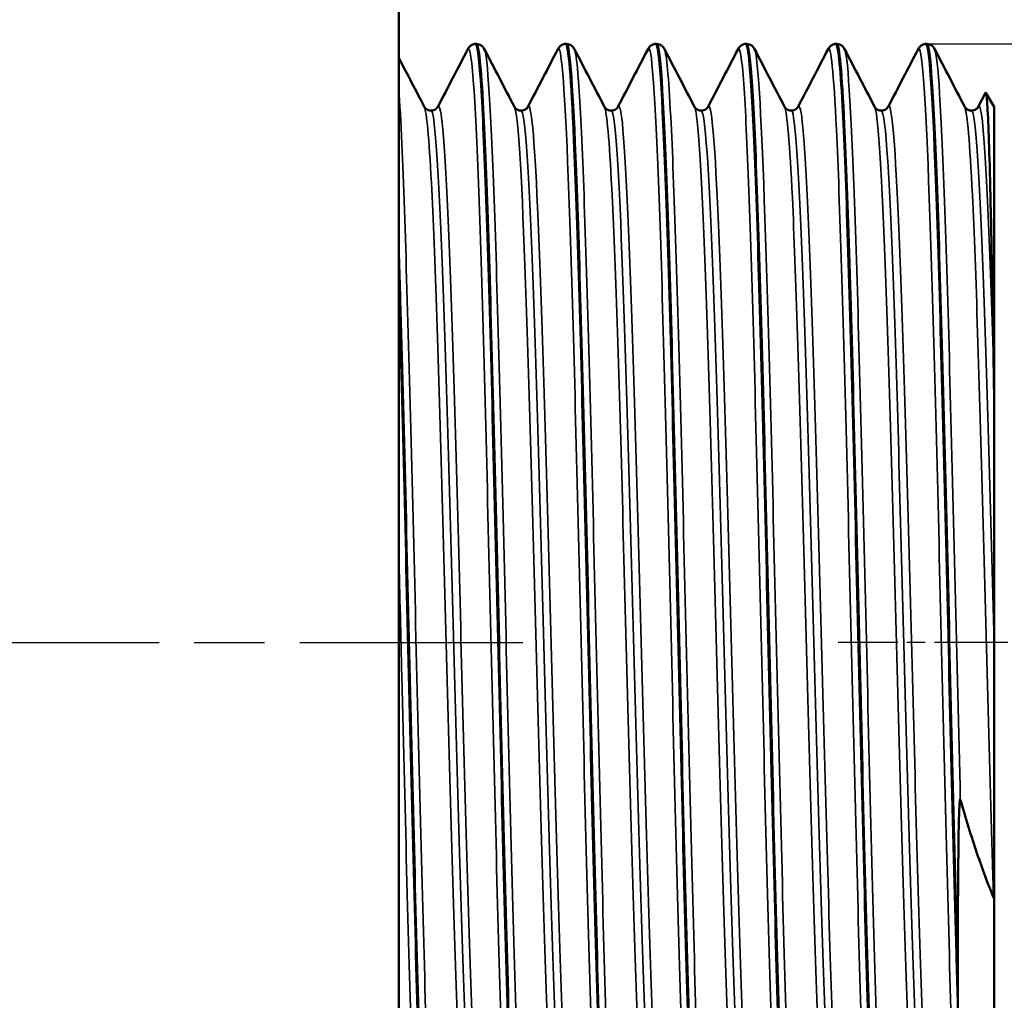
# Model space of a CAD drawing. Header units: millimetres. Extents: x -134 to 755, y -69 to 356.
# Tile 7 of 21: x 62 to 82, y 127 to 147. Entities that reach past the tile are written whole.
import ezdxf

# ---------------------------------------------------------------- set-up
doc = ezdxf.new("R2010")
doc.units = ezdxf.units.MM
doc.linetypes.add('CHAIN', pattern=[0.7087, 0.4724, -0.0591, 0.1181, -0.0591])
for name, color, linetype, lineweight in [('Видимые тонкие (ГОСТ)', 7, 'Continuous', 35), ('Видимый контур (ГОСТ)', 7, 'Continuous', 50), ('Осевая линия (ГОСТ)', 7, 'Continuous', 25), ('Размер (ГОСТ)', 7, 'Continuous', 25)]:
    doc.layers.add(name, color=color, linetype=linetype, lineweight=lineweight)
doc.styles.add('Обычный текст (ГОСТ)', font='GOST Common Italic.ttf')
doc.dimstyles.new('Обычный (ГОСТ)', dxfattribs={"dimtxt": 3.5, "dimasz": 3.5, "dimexe": 1, "dimexo": 0, "dimgap": 0.5, "dimtad": 1, "dimrnd": 1e-08, "dimtxsty": 'Обычный текст (ГОСТ)', "dimblk": 'Filled-1', "dimcen": 0.09, "dimdle": 15, "dimclrd": 256, "dimclre": 256, "dimclrt": 256, "dimazin": 2, "dimtfac": 0.714286, "dimtdec": 3, "dimtmove": 0, "dimatfit": 3, "dimfxl": 1, "dimtolj": 1, "dimlwd": 25, "dimlwe": 25, "dimarcsym": 0})

# ---------------------------------------------------------------- blocks, each defined once
blk = doc.blocks.new('Filled-1')
at = {"color": 0}
for p, q in [((0, 0), (-1, 0.1429)), ((-1, 0.1429), (-1, -0.1429)), ((-1, 0), (0, 0)), ((-1, -0.1429), (0, 0))]:
    blk.add_line(p, q, dxfattribs=at)
at = {"color": 0, "flags": 128}
blk.add_lwpolyline([(-1, -0.1429), (0, 0), (-1, 0.1429), (-1, -0.1429)], dxfattribs=at)
at = {"color": 0}
blk.add_solid([(-1, -0.1429), (0, 0), (-1, 0.1429), (-1, -0.1429)], dxfattribs=at)
blk = doc.blocks.new('*D12')
at = {"layer": 'Defpoints', "color": 0, "linetype": 'Continuous', "transparency": 16777216}
for p in [(80.027, 146.523), (79.137, 122.393), (102.071, 122.393)]:
    blk.add_point(p, dxfattribs=at)
at = {"layer": 'Размер (ГОСТ)', "linetype": 'Continuous', "lineweight": 25, "transparency": 16777216}
for p, q in [((80.027, 146.523), (103.071, 146.523)), ((102.071, 143.023), (102.071, 125.893)), ((79.137, 122.393), (103.071, 122.393))]:
    blk.add_line(p, q, dxfattribs=at)
at = {"layer": 'Размер (ГОСТ)', "linetype": 'Continuous', "lineweight": 25, "transparency": 16777216, "xscale": 3.5, "yscale": 3.5, "zscale": 3.5}
for p, rotation in [((102.071, 146.523), 90), ((102.071, 122.393), 270)]:
    blk.add_blockref('Filled-1', p, dxfattribs=dict(at, rotation=rotation))
at = {"layer": 'Размер (ГОСТ)', "linetype": 'Continuous', "lineweight": 25, "transparency": 16777216, "insert": (98.069, 126.471), "char_height": 3.5, "attachment_point": 1, "rotation": 90, "style": 'Обычный текст (ГОСТ)'}
blk.add_mtext('\\A1; \\fGOST Common|b0|i1;\\H3.5000;G 3/4"', dxfattribs=at)

msp = doc.modelspace()

# ---------------------------------------------------------------- linework, layer by layer
at = {"layer": 'Видимые тонкие (ГОСТ)'}
for points, knots in [([(73.5139, 122.5051), (73.4837, 122.562), (73.4534, 122.8116), (73.4231, 123.2539), (73.3539, 124.2653), (73.2847, 126.275), (73.2155, 128.8018), (73.1463, 131.3275), (73.0772, 134.348), (73.008, 137.1406), (72.9388, 139.932), (72.8697, 142.4717), (72.8006, 144.1525), (72.7357, 145.73), (72.6708, 146.5364), (72.6059, 146.4174)], [33.0330626, 33.0330626, 33.0330626, 33.0330626, 33.3472343, 33.3472343, 33.3472343, 34.065546, 34.065546, 34.065546, 34.7835143, 34.7835143, 34.7835143, 35.5011578, 35.5011578, 35.5011578, 36.1746553, 36.1746553, 36.1746553, 36.1746553]), ([(71.6978, 122.5021), (71.647, 122.6055), (71.5961, 123.2601), (71.5453, 124.4045), (71.476, 125.9627), (71.4068, 128.4151), (71.3375, 131.1739), (71.2683, 133.9299), (71.1991, 136.9677), (71.13, 139.5604), (71.0578, 142.2637), (70.9857, 144.4554), (70.9135, 145.5689), (70.8723, 146.2056), (70.831, 146.4872), (70.7898, 146.4104)], [39.3162479, 39.3162479, 39.3162479, 39.3162479, 39.8441064, 39.8441064, 39.8441064, 40.5628902, 40.5628902, 40.5628902, 41.2809572, 41.2809572, 41.2809572, 42.0296802, 42.0296802, 42.0296802, 42.4578406, 42.4578406, 42.4578406, 42.4578406]), ([(72.0288, 122.5034), (72.0064, 122.4582), (71.9839, 122.5196), (71.9615, 122.6921), (71.8921, 123.2256), (71.8227, 124.8163), (71.7533, 127.0813), (71.6839, 129.3435), (71.6146, 132.2584), (71.5453, 135.1259), (71.476, 137.9902), (71.4068, 140.7822), (71.3375, 142.8324), (71.2683, 144.8807), (71.1991, 146.171), (71.13, 146.3946), (71.1269, 146.4045), (71.1238, 146.4123), (71.1208, 146.418)], [32.9403831, 32.9403831, 32.9403831, 32.9403831, 33.1733358, 33.1733358, 33.1733358, 33.8937809, 33.8937809, 33.8937809, 34.6133571, 34.6133571, 34.6133571, 35.3321409, 35.3321409, 35.3321409, 36.0502079, 36.0502079, 36.0502079, 36.0819757, 36.0819757, 36.0819757, 36.0819757]), ([(73.8449, 122.4972), (73.8429, 122.4932), (73.8408, 122.4901), (73.8387, 122.4879), (73.7694, 122.4168), (73.7001, 123.4197), (73.6309, 125.2559), (73.5616, 127.0911), (73.4924, 129.7429), (73.4231, 132.5755), (73.3539, 135.4068), (73.2847, 138.3942), (73.2155, 140.8225), (73.1463, 143.2496), (73.0772, 145.0971), (73.008, 145.923), (72.9843, 146.206), (72.9606, 146.3682), (72.9369, 146.4116)], [26.6571978, 26.6571978, 26.6571978, 26.6571978, 26.6787562, 26.6787562, 26.6787562, 27.3978111, 27.3978111, 27.3978111, 28.116485, 28.116485, 28.116485, 28.8347967, 28.8347967, 28.8347967, 29.552765, 29.552765, 29.552765, 29.7987904, 29.7987904, 29.7987904, 29.7987904]), ([(75.33, 122.4995), (75.3191, 122.5193), (75.3081, 122.5652), (75.2971, 122.6378), (75.2275, 123.0979), (75.1579, 124.626), (75.0883, 126.8525), (75.0188, 129.0774), (74.9493, 131.9799), (74.8797, 134.8589), (74.8102, 137.7359), (74.7407, 140.564), (74.6713, 142.6608), (74.6018, 144.7563), (74.5324, 146.1032), (74.4629, 146.3768), (74.4493, 146.4306), (74.4356, 146.4428), (74.422, 146.415)], [26.7498773, 26.7498773, 26.7498773, 26.7498773, 26.8638452, 26.8638452, 26.8638452, 27.5861047, 27.5861047, 27.5861047, 28.307848, 28.307848, 28.307848, 29.0290947, 29.0290947, 29.0290947, 29.7498645, 29.7498645, 29.7498645, 29.89147, 29.89147, 29.89147, 29.89147]), ([(75.661, 122.5021), (75.6094, 122.4091), (75.5577, 122.8856), (75.506, 123.8928), (75.4364, 125.2504), (75.3667, 127.5598), (75.2971, 130.2616), (75.2275, 132.9614), (75.1579, 136.0292), (75.0883, 138.7227), (75.0188, 141.4143), (74.9493, 143.7086), (74.8797, 145.0511), (74.8375, 145.8668), (74.7952, 146.3269), (74.753, 146.4107)], [20.3740125, 20.3740125, 20.3740125, 20.3740125, 20.9103002, 20.9103002, 20.9103002, 21.6330958, 21.6330958, 21.6330958, 22.3553553, 22.3553553, 22.3553553, 23.0770986, 23.0770986, 23.0770986, 23.5156051, 23.5156051, 23.5156051, 23.5156051]), ([(77.1461, 122.4997), (77.0889, 122.6161), (77.0317, 123.4391), (76.9745, 124.8543), (76.9054, 126.5656), (76.8362, 129.1281), (76.767, 131.9288), (76.6979, 134.7289), (76.6287, 137.7428), (76.5596, 140.25), (76.4904, 142.7566), (76.4213, 144.735), (76.3521, 145.7124), (76.3141, 146.2498), (76.2761, 146.4807), (76.2381, 146.4084)], [20.466692, 20.466692, 20.466692, 20.466692, 21.0604177, 21.0604177, 21.0604177, 21.7783396, 21.7783396, 21.7783396, 22.4960981, 22.4960981, 22.4960981, 23.2136979, 23.2136979, 23.2136979, 23.6082847, 23.6082847, 23.6082847, 23.6082847]), ([(77.4771, 122.5049), (77.448, 122.4476), (77.4188, 122.569), (77.3897, 122.8749), (77.3205, 123.6012), (77.2513, 125.3609), (77.1821, 127.7327), (77.1129, 130.104), (77.0437, 133.0665), (76.9745, 135.9113), (76.9054, 138.7554), (76.8362, 141.4573), (76.767, 143.3706), (76.701, 145.1957), (76.6351, 146.2882), (76.5691, 146.418)], [14.0908272, 14.0908272, 14.0908272, 14.0908272, 14.3933157, 14.3933157, 14.3933157, 15.1115784, 15.1115784, 15.1115784, 15.8296684, 15.8296684, 15.8296684, 16.5475903, 16.5475903, 16.5475903, 17.2324198, 17.2324198, 17.2324198, 17.2324198]), ([(78.9622, 122.5051), (78.923, 122.582), (78.8837, 122.9833), (78.8445, 123.6963), (78.7751, 124.9554), (78.7058, 127.1758), (78.6365, 129.8241), (78.5672, 132.4716), (78.4978, 135.5236), (78.4285, 138.2472), (78.3592, 140.9701), (78.2899, 143.341), (78.2207, 144.7911), (78.1652, 145.9522), (78.1097, 146.5147), (78.0542, 146.4149)], [14.1835067, 14.1835067, 14.1835067, 14.1835067, 14.5909949, 14.5909949, 14.5909949, 15.3105985, 15.3105985, 15.3105985, 16.0299964, 16.0299964, 16.0299964, 16.7491932, 16.7491932, 16.7491932, 17.3250994, 17.3250994, 17.3250994, 17.3250994]), ([(79.2932, 122.4994), (79.2824, 122.4773), (79.2715, 122.4808), (79.2606, 122.5107), (79.1913, 122.7014), (79.1219, 123.9659), (79.0525, 126.0001), (78.9832, 128.0337), (78.9138, 130.8186), (78.8445, 133.6855), (78.7751, 136.5516), (78.7058, 139.4745), (78.6365, 141.7521), (78.5672, 144.029), (78.4978, 145.641), (78.4285, 146.2011), (78.4141, 146.3179), (78.3996, 146.3887), (78.3852, 146.4147)], [7.8076419, 7.8076419, 7.8076419, 7.8076419, 7.9204019, 7.9204019, 7.9204019, 8.6404314, 8.6404314, 8.6404314, 9.3602456, 9.3602456, 9.3602456, 10.0798492, 10.0798492, 10.0798492, 10.799247, 10.799247, 10.799247, 10.9492345, 10.9492345, 10.9492345, 10.9492345]), ([(80.7193, 122.858), (80.6498, 123.5721), (80.5803, 125.3314), (80.5107, 127.7109), (80.4412, 130.0895), (80.3717, 133.067), (80.3022, 135.9246), (80.2327, 138.7813), (80.1632, 141.493), (80.0938, 143.4055), (80.0243, 145.3175), (79.9548, 146.4141), (79.8854, 146.4309), (79.8803, 146.4321), (79.8753, 146.4277), (79.8703, 146.4177)], [8.1045097, 8.1045097, 8.1045097, 8.1045097, 8.826182, 8.826182, 8.826182, 9.547605, 9.547605, 9.547605, 10.2687835, 10.2687835, 10.2687835, 10.9897226, 10.9897226, 10.9897226, 11.0419141, 11.0419141, 11.0419141, 11.0419141]), ([(80.7193, 131.289), (80.6498, 134.0666), (80.5803, 137.1183), (80.5107, 139.7071), (80.4412, 142.2949), (80.3717, 144.3973), (80.3022, 145.5066), (80.2686, 146.0436), (80.2349, 146.3457), (80.2013, 146.4099)], [2.8737604, 2.8737604, 2.8737604, 2.8737604, 3.5954327, 3.5954327, 3.5954327, 4.3168556, 4.3168556, 4.3168556, 4.6660492, 4.6660492, 4.6660492, 4.6660492]), ([(70.2127, 122.5042), (70.1689, 122.4234), (70.125, 122.7489), (70.0811, 123.4713), (70.0117, 124.6157), (69.9422, 126.7466), (69.8727, 129.35), (69.8035, 131.9416), (69.7344, 134.9786), (69.6652, 137.7346), (69.5959, 140.4936), (69.5267, 142.947), (69.4574, 144.5067), (69.4378, 144.9479), (69.4183, 145.3197), (69.3987, 145.6143)], [39.2235684, 39.2235684, 39.2235684, 39.2235684, 39.6787947, 39.6787947, 39.6787947, 40.3999921, 40.3999921, 40.3999921, 41.1179209, 41.1179209, 41.1179209, 41.8366523, 41.8366523, 41.8366523, 42.039992, 42.039992, 42.039992, 42.039992]), ([(72.9077, 123.6665), (72.8848, 123.7084), (72.8618, 123.851), (72.8389, 124.0964), (72.7672, 124.8621), (72.6955, 126.6213), (72.6238, 128.9244), (72.5523, 131.2231), (72.4808, 134.0408), (72.4093, 136.6603), (72.3378, 139.2757), (72.2664, 141.6677), (72.195, 143.2294), (72.1299, 144.653), (72.0648, 145.374), (71.9997, 145.2543)], [33.0380336, 33.0380336, 33.0380336, 33.0380336, 33.2763804, 33.2763804, 33.2763804, 34.0202595, 34.0202595, 34.0202595, 34.7626813, 34.7626813, 34.7626813, 35.5039273, 35.5039273, 35.5039273, 36.1796262, 36.1796262, 36.1796262, 36.1796262]), ([(76.5399, 123.6655), (76.5201, 123.7014), (76.5003, 123.8129), (76.4804, 124.0016), (76.4067, 124.7035), (76.3329, 126.47), (76.2591, 128.8254), (76.1875, 131.113), (76.1158, 133.9309), (76.0442, 136.5597), (75.9726, 139.1863), (75.901, 141.598), (75.8294, 143.1801), (75.7636, 144.6355), (75.6977, 145.3758), (75.6319, 145.2544)], [20.471663, 20.471663, 20.471663, 20.471663, 20.6775382, 20.6775382, 20.6775382, 21.4431916, 21.4431916, 21.4431916, 22.1868166, 22.1868166, 22.1868166, 22.9298013, 22.9298013, 22.9298013, 23.6132556, 23.6132556, 23.6132556, 23.6132556]), ([(80.1721, 123.6663), (80.15, 123.7065), (80.1279, 123.8401), (80.1058, 124.0692), (80.0346, 124.8076), (79.9633, 126.5303), (79.8921, 128.8019), (79.8208, 131.0727), (79.7496, 133.87), (79.6784, 136.4872), (79.6072, 139.1034), (79.536, 141.5143), (79.4647, 143.1111), (79.3979, 144.6109), (79.331, 145.379), (79.2641, 145.2547)], [7.9052924, 7.9052924, 7.9052924, 7.9052924, 8.134688, 8.134688, 8.134688, 8.8742729, 8.8742729, 8.8742729, 9.6136106, 9.6136106, 9.6136106, 10.3527063, 10.3527063, 10.3527063, 11.046885, 11.046885, 11.046885, 11.046885]), ([(70.8189, 123.6683), (70.7785, 123.5924), (70.738, 123.8269), (70.6975, 124.3723), (70.6263, 125.3322), (70.5551, 127.2456), (70.4839, 129.6293), (70.4128, 132.0072), (70.3418, 134.8302), (70.2707, 137.3884), (70.1981, 140.0049), (70.1254, 142.3174), (70.0527, 143.7197), (70.0054, 144.632), (69.9582, 145.1536), (69.9109, 145.2486)], [39.2185974, 39.2185974, 39.2185974, 39.2185974, 39.6385341, 39.6385341, 39.6385341, 40.3777552, 40.3777552, 40.3777552, 41.1152043, 41.1152043, 41.1152043, 41.869475, 41.869475, 41.869475, 42.3601901, 42.3601901, 42.3601901, 42.3601901]), ([(70.9553, 123.7426), (70.9369, 123.7405), (70.9185, 123.8032), (70.9, 123.933), (70.8285, 124.4373), (70.7569, 125.9489), (70.6853, 128.0828), (70.614, 130.2107), (70.5426, 132.9363), (70.4712, 135.5687), (70.4001, 138.1949), (70.3289, 140.7029), (70.2577, 142.4599), (70.1875, 144.191), (70.1174, 145.1757), (70.0472, 145.1776)], [39.2699082, 39.2699082, 39.2699082, 39.2699082, 39.4610602, 39.4610602, 39.4610602, 40.2038456, 40.2038456, 40.2038456, 40.9445331, 40.9445331, 40.9445331, 41.6834601, 41.6834601, 41.6834601, 42.4115008, 42.4115008, 42.4115008, 42.4115008]), ([(71.0916, 123.6629), (71.0317, 123.7848), (70.9718, 124.6081), (70.9118, 126.0065), (70.8404, 127.6728), (70.769, 130.1385), (70.6975, 132.7778), (70.6263, 135.4095), (70.5551, 138.188), (70.4839, 140.4117), (70.4128, 142.6301), (70.3418, 144.275), (70.2707, 144.9329), (70.2417, 145.2018), (70.2126, 145.3044), (70.1836, 145.2469)], [39.3212189, 39.3212189, 39.3212189, 39.3212189, 39.9433637, 39.9433637, 39.9433637, 40.684693, 40.684693, 40.684693, 41.4239142, 41.4239142, 41.4239142, 42.1613632, 42.1613632, 42.1613632, 42.4628116, 42.4628116, 42.4628116, 42.4628116]), ([(72.635, 123.6605), (72.6313, 123.6532), (72.6276, 123.6486), (72.6238, 123.6469), (72.5523, 123.6131), (72.4808, 124.6158), (72.4093, 126.3996), (72.3378, 128.1807), (72.2664, 130.7229), (72.195, 133.381), (72.1237, 136.0352), (72.0524, 138.779), (71.9811, 140.9179), (71.9098, 143.0539), (71.8386, 144.5659), (71.7674, 145.0723), (71.7539, 145.1681), (71.7405, 145.2278), (71.727, 145.252)], [32.9354121, 32.9354121, 32.9354121, 32.9354121, 32.9741006, 32.9741006, 32.9741006, 33.7165224, 33.7165224, 33.7165224, 34.4577684, 34.4577684, 34.4577684, 35.1979248, 35.1979248, 35.1979248, 35.9370766, 35.9370766, 35.9370766, 36.0770048, 36.0770048, 36.0770048, 36.0770048]), ([(72.7714, 123.743), (72.7191, 123.7489), (72.6667, 124.2774), (72.6144, 125.2806), (72.5427, 126.6546), (72.471, 128.9052), (72.3994, 131.4573), (72.3278, 134.0054), (72.2562, 136.8288), (72.1847, 139.2081), (72.1132, 141.584), (72.0417, 143.4937), (71.9703, 144.4521), (71.9346, 144.9303), (71.899, 145.1693), (71.8633, 145.1693)], [32.9867229, 32.9867229, 32.9867229, 32.9867229, 33.5298918, 33.5298918, 33.5298918, 34.2738433, 34.2738433, 34.2738433, 35.0166179, 35.0166179, 35.0166179, 35.7583024, 35.7583024, 35.7583024, 36.1283155, 36.1283155, 36.1283155, 36.1283155]), ([(74.4511, 123.6683), (74.411, 123.5929), (74.3709, 123.8226), (74.3308, 124.3578), (74.2597, 125.3077), (74.1885, 127.211), (74.1173, 129.5876), (74.0462, 131.9628), (73.9751, 134.7879), (73.904, 137.3512), (73.8329, 139.913), (73.7618, 142.1888), (73.6907, 143.6059), (73.6415, 144.587), (73.5923, 145.1499), (73.5431, 145.2492)], [26.6522268, 26.6522268, 26.6522268, 26.6522268, 27.0684325, 27.0684325, 27.0684325, 27.8070728, 27.8070728, 27.8070728, 28.5452649, 28.5452649, 28.5452649, 29.2830295, 29.2830295, 29.2830295, 29.7938195, 29.7938195, 29.7938195, 29.7938195]), ([(74.5875, 123.7418), (74.5713, 123.7399), (74.5552, 123.7881), (74.539, 123.8882), (74.4676, 124.3302), (74.3963, 125.7781), (74.3249, 127.8651), (74.2536, 129.9508), (74.1823, 132.6543), (74.111, 135.2913), (74.0397, 137.9266), (73.9684, 140.4699), (73.8971, 142.2779), (73.8259, 144.0849), (73.7547, 145.1399), (73.6834, 145.1766), (73.6821, 145.1773), (73.6808, 145.1776), (73.6794, 145.1776)], [26.7035376, 26.7035376, 26.7035376, 26.7035376, 26.8712981, 26.8712981, 26.8712981, 27.6119712, 27.6119712, 27.6119712, 28.3521741, 28.3521741, 28.3521741, 29.0919275, 29.0919275, 29.0919275, 29.8312523, 29.8312523, 29.8312523, 29.8451302, 29.8451302, 29.8451302, 29.8451302]), ([(74.7238, 123.6626), (74.664, 123.7839), (74.6043, 124.6039), (74.5445, 125.9963), (74.4732, 127.6545), (74.402, 130.1082), (74.3308, 132.7379), (74.2597, 135.366), (74.1885, 138.1445), (74.1173, 140.3728), (74.0462, 142.5997), (73.9751, 144.2555), (73.904, 144.9233), (73.8746, 145.1992), (73.8452, 145.3053), (73.8158, 145.2474)], [26.7548483, 26.7548483, 26.7548483, 26.7548483, 27.3754824, 27.3754824, 27.3754824, 28.1145915, 28.1145915, 28.1145915, 28.8532317, 28.8532317, 28.8532317, 29.5914238, 29.5914238, 29.5914238, 29.8964409, 29.8964409, 29.8964409, 29.8964409]), ([(76.2672, 123.6604), (76.2645, 123.6551), (76.2618, 123.6513), (76.2591, 123.6489), (76.1875, 123.5864), (76.1158, 124.5638), (76.0442, 126.3316), (75.9726, 128.0978), (75.901, 130.6354), (75.8294, 133.2976), (75.7579, 135.9576), (75.6864, 138.7156), (75.6149, 140.8697), (75.5434, 143.0221), (75.4719, 144.5504), (75.4005, 145.0662), (75.3867, 145.1655), (75.3729, 145.2271), (75.3592, 145.2519)], [20.3690415, 20.3690415, 20.3690415, 20.3690415, 20.3970327, 20.3970327, 20.3970327, 21.1406577, 21.1406577, 21.1406577, 21.8836423, 21.8836423, 21.8836423, 22.6260086, 22.6260086, 22.6260086, 23.3677784, 23.3677784, 23.3677784, 23.5106342, 23.5106342, 23.5106342, 23.5106342]), ([(76.4036, 123.7453), (76.3548, 123.7501), (76.3061, 124.2048), (76.2573, 125.0814), (76.1855, 126.3722), (76.1137, 128.5624), (76.0419, 131.0905), (75.9702, 133.6164), (75.8984, 136.4544), (75.8267, 138.8782), (75.755, 141.3), (75.6834, 143.2842), (75.6117, 144.3238), (75.573, 144.8854), (75.5342, 145.1683), (75.4955, 145.1693)], [20.4203522, 20.4203522, 20.4203522, 20.4203522, 20.9264268, 20.9264268, 20.9264268, 21.6716322, 21.6716322, 21.6716322, 22.4161948, 22.4161948, 22.4161948, 23.1601366, 23.1601366, 23.1601366, 23.5619449, 23.5619449, 23.5619449, 23.5619449]), ([(78.0833, 123.6684), (78.0459, 123.5973), (78.0086, 123.7911), (77.9712, 124.2531), (77.9001, 125.1311), (77.8291, 126.9691), (77.758, 129.3053), (77.687, 131.6408), (77.616, 134.4518), (77.545, 137.032), (77.474, 139.6116), (77.403, 141.9357), (77.332, 143.4209), (77.2797, 144.5134), (77.2275, 145.1443), (77.1753, 145.2503)], [14.0858562, 14.0858562, 14.0858562, 14.0858562, 14.4738802, 14.4738802, 14.4738802, 15.2112271, 15.2112271, 15.2112271, 15.9483784, 15.9483784, 15.9483784, 16.6853393, 16.6853393, 16.6853393, 17.2274489, 17.2274489, 17.2274489, 17.2274489]), ([(78.2197, 123.74), (78.2085, 123.7388), (78.1973, 123.7619), (78.1861, 123.81), (78.1149, 124.1162), (78.0437, 125.4321), (77.9725, 127.4256), (77.9013, 129.4185), (77.8301, 132.0692), (77.7589, 134.7089), (77.6877, 137.3479), (77.6165, 139.9502), (77.5454, 141.8596), (77.4742, 143.7686), (77.4031, 144.9664), (77.3319, 145.1513), (77.3251, 145.1688), (77.3184, 145.1772), (77.3116, 145.1767)], [14.1371669, 14.1371669, 14.1371669, 14.1371669, 14.2533562, 14.2533562, 14.2533562, 14.9924784, 14.9924784, 14.9924784, 15.7313991, 15.7313991, 15.7313991, 16.4701233, 16.4701233, 16.4701233, 17.2086563, 17.2086563, 17.2086563, 17.2787596, 17.2787596, 17.2787596, 17.2787596]), ([(78.356, 123.6634), (78.2988, 123.7798), (78.2416, 124.5326), (78.1844, 125.8202), (78.1133, 127.4189), (78.0422, 129.8266), (77.9712, 132.4378), (77.9001, 135.0484), (77.8291, 137.8373), (77.758, 140.1035), (77.687, 142.3691), (77.616, 144.0907), (77.545, 144.8356), (77.5127, 145.1747), (77.4803, 145.31), (77.448, 145.2471)], [14.1884777, 14.1884777, 14.1884777, 14.1884777, 14.7824916, 14.7824916, 14.7824916, 15.5200391, 15.5200391, 15.5200391, 16.257386, 16.257386, 16.257386, 16.9945373, 16.9945373, 16.9945373, 17.3300703, 17.3300703, 17.3300703, 17.3300703]), ([(79.8994, 123.6604), (79.897, 123.6556), (79.8945, 123.652), (79.8921, 123.6496), (79.8208, 123.5807), (79.7496, 124.5392), (79.6784, 126.283), (79.6072, 128.0262), (79.536, 130.5374), (79.4647, 133.1824), (79.3936, 135.8266), (79.3224, 138.579), (79.2512, 140.7452), (79.18, 142.9107), (79.1089, 144.4694), (79.0377, 145.0284), (79.0222, 145.1496), (79.0068, 145.2236), (78.9914, 145.2513)], [7.8026709, 7.8026709, 7.8026709, 7.8026709, 7.8281139, 7.8281139, 7.8281139, 8.5674516, 8.5674516, 8.5674516, 9.3065474, 9.3065474, 9.3065474, 10.0454065, 10.0454065, 10.0454065, 10.784034, 10.784034, 10.784034, 10.9442636, 10.9442636, 10.9442636, 10.9442636]), ([(80.0358, 123.7447), (79.9897, 123.7485), (79.9436, 124.1545), (79.8975, 124.9418), (79.8261, 126.1609), (79.7547, 128.2824), (79.6833, 130.7682), (79.612, 133.2532), (79.5406, 136.078), (79.4692, 138.5266), (79.3979, 140.9744), (79.3266, 143.0224), (79.2552, 144.1518), (79.2127, 144.8246), (79.1702, 145.1675), (79.1277, 145.1699)], [7.8539816, 7.8539816, 7.8539816, 7.8539816, 8.3325038, 8.3325038, 8.3325038, 9.0734246, 9.0734246, 9.0734246, 9.8141022, 9.8141022, 9.8141022, 10.554542, 10.554542, 10.554542, 10.9955743, 10.9955743, 10.9955743, 10.9955743]), ([(81.3901, 129.3117), (81.3186, 131.6609), (81.2472, 134.4901), (81.1758, 137.0814), (81.1044, 139.6717), (81.0331, 141.9989), (80.9617, 143.4729), (80.9103, 144.5341), (80.8589, 145.1456), (80.8075, 145.2498)], [2.6455338, 2.6455338, 2.6455338, 2.6455338, 3.3867126, 3.3867126, 3.3867126, 4.1276125, 4.1276125, 4.1276125, 4.6610782, 4.6610782, 4.6610782, 4.6610782]), ([(81.3987, 134.4278), (81.3271, 137.082), (81.2555, 139.7259), (81.184, 141.6859), (81.1124, 143.6452), (81.0409, 144.9018), (80.9694, 145.1358), (80.9609, 145.1637), (80.9523, 145.177), (80.9438, 145.1762)], [3.1388071, 3.1388071, 3.1388071, 3.1388071, 3.8815781, 3.8815781, 3.8815781, 4.6240687, 4.6240687, 4.6240687, 4.712389, 4.712389, 4.712389, 4.712389]), ([(81.3901, 140.1097), (81.3186, 142.3868), (81.2472, 144.1128), (81.1758, 144.8498), (81.1439, 145.1787), (81.1121, 145.3091), (81.0802, 145.247)], [3.6916927, 3.6916927, 3.6916927, 3.6916927, 4.4328716, 4.4328716, 4.4328716, 4.7636997, 4.7636997, 4.7636997, 4.7636997]), ([(69.8817, 122.4973), (69.8787, 122.503), (69.8757, 122.5106), (69.8727, 122.5203), (69.8035, 122.7426), (69.7344, 124.0312), (69.6652, 126.0778), (69.5959, 128.1267), (69.5267, 130.9177), (69.4574, 133.7817), (69.4378, 134.5919), (69.4183, 135.4069), (69.3987, 136.2097)], [45.5994332, 45.5994332, 45.5994332, 45.5994332, 45.6307415, 45.6307415, 45.6307415, 46.3486702, 46.3486702, 46.3486702, 47.0674017, 47.0674017, 47.0674017, 47.2707413, 47.2707413, 47.2707413, 47.2707413])]:
    msp.add_open_spline(points, degree=3, knots=knots, dxfattribs=at)
at = {"layer": 'Видимый контур (ГОСТ)'}
for p, q in [((69.3987, 117.3577), (69.3987, 151.5577)), ((70.9468, 146.5227), (70.9638, 146.5227)), ((72.7629, 146.5227), (72.7799, 146.5227)), ((74.579, 146.5227), (74.596, 146.5227)), ((76.3951, 146.5227), (76.4121, 146.5227)), ((78.2112, 146.5227), (78.2282, 146.5227)), ((80.0273, 146.5227), (80.0443, 146.5227)), ((81.0802, 145.2551), (81.2273, 145.5374)), ((81.3987, 145.2544), (81.2349, 145.5381)), ((81.3987, 139.5389), (81.3987, 145.2544)), ((81.3987, 139.5389), (81.3987, 134.4278)), ((81.3987, 134.4278), (81.3987, 129.3235)), ((81.3987, 123.6609), (81.3987, 129.3235)), ((80.6665, 127.8281), (80.6665, 127.2477))]:
    msp.add_line(p, q, dxfattribs=at)
for points, knots in [([(70.7898, 146.4182), (70.7974, 146.4329), (70.8073, 146.4505), (70.8401, 146.4823), (70.8549, 146.4941), (70.8946, 146.514), (70.9201, 146.5215), (70.9465, 146.5227)], [0, 0, 0, 0, 0.028181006, 0.028181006, 0.042840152, 0.042840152, 0.058022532, 0.058022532, 0.058022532, 0.058022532]), ([(70.9641, 146.5227), (71.0006, 146.521), (71.0345, 146.507), (71.0785, 146.4768), (71.0919, 146.4617), (71.1102, 146.4374), (71.116, 146.4274), (71.1208, 146.4182)], [0, 0, 0, 0, 0.020980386, 0.020980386, 0.040460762, 0.040460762, 0.057993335, 0.057993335, 0.057993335, 0.057993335]), ([(72.6059, 146.4182), (72.6135, 146.4329), (72.6234, 146.4505), (72.6562, 146.4823), (72.671, 146.4941), (72.7107, 146.514), (72.7362, 146.5215), (72.7626, 146.5227)], [0, 0, 0, 0, 0.028181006, 0.028181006, 0.042840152, 0.042840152, 0.058022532, 0.058022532, 0.058022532, 0.058022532]), ([(73.6882, 122.4008), (73.6568, 122.3985), (73.6254, 122.6056), (73.594, 123.0245), (73.5249, 123.9457), (73.4558, 125.8831), (73.3867, 128.3741), (73.3176, 130.8638), (73.2485, 133.8851), (73.1794, 136.7171), (73.1104, 139.5479), (73.0414, 142.1652), (72.9723, 143.9454), (72.9082, 145.5996), (72.844, 146.5177), (72.7799, 146.5221)], [26.7024707, 26.7024707, 26.7024707, 26.7024707, 27.0285959, 27.0285959, 27.0285959, 27.7458366, 27.7458366, 27.7458366, 28.4627197, 28.4627197, 28.4627197, 29.1792641, 29.1792641, 29.1792641, 29.8451302, 29.8451302, 29.8451302, 29.8451302]), ([(72.7802, 146.5227), (72.8167, 146.521), (72.8506, 146.507), (72.8946, 146.4768), (72.908, 146.4617), (72.9263, 146.4374), (72.9321, 146.4274), (72.9369, 146.4182)], [0, 0, 0, 0, 0.020980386, 0.020980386, 0.040460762, 0.040460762, 0.057993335, 0.057993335, 0.057993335, 0.057993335]), ([(74.422, 146.4182), (74.4296, 146.4329), (74.4395, 146.4505), (74.4723, 146.4823), (74.4871, 146.4941), (74.5268, 146.514), (74.5523, 146.5215), (74.5787, 146.5227)], [0, 0, 0, 0, 0.028181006, 0.028181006, 0.042840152, 0.042840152, 0.058022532, 0.058022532, 0.058022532, 0.058022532]), ([(74.5787, 146.5216), (74.5857, 146.5225), (74.5928, 146.5126), (74.5998, 146.4915), (74.6693, 146.283), (74.7388, 144.989), (74.8083, 142.9218), (74.8777, 140.856), (74.9472, 138.0364), (75.0166, 135.1423), (75.086, 132.2503), (75.1554, 129.3093), (75.2248, 127.0271), (75.2941, 124.7465), (75.3635, 123.1438), (75.4328, 122.6042), (75.4509, 122.4636), (75.469, 122.3955), (75.487, 122.3976)], [-29.8461971, -29.8461971, -29.8461971, -29.8461971, -29.7732071, -29.7732071, -29.7732071, -29.0518927, -29.0518927, -29.0518927, -28.3311085, -28.3311085, -28.3311085, -27.6108348, -27.6108348, -27.6108348, -26.891052, -26.891052, -26.891052, -26.7035376, -26.7035376, -26.7035376, -26.7035376]), ([(75.5043, 122.3958), (75.4913, 122.3936), (75.4783, 122.4282), (75.4653, 122.5006), (75.3958, 122.8878), (75.3263, 124.3528), (75.2568, 126.542), (75.1874, 128.7297), (75.118, 131.6213), (75.0485, 134.52), (74.9791, 137.4167), (74.9097, 140.295), (74.8403, 142.4624), (74.771, 144.6282), (74.7016, 146.0651), (74.6323, 146.4277), (74.6202, 146.4909), (74.6081, 146.5214), (74.596, 146.52)], [20.4192854, 20.4192854, 20.4192854, 20.4192854, 20.5542157, 20.5542157, 20.5542157, 21.2755301, 21.2755301, 21.2755301, 21.9963143, 21.9963143, 21.9963143, 22.716588, 22.716588, 22.716588, 23.4363707, 23.4363707, 23.4363707, 23.5619449, 23.5619449, 23.5619449, 23.5619449]), ([(74.5963, 146.5227), (74.6328, 146.521), (74.6667, 146.507), (74.7107, 146.4768), (74.7241, 146.4617), (74.7424, 146.4374), (74.7482, 146.4274), (74.753, 146.4182)], [0, 0, 0, 0, 0.020980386, 0.020980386, 0.040460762, 0.040460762, 0.057993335, 0.057993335, 0.057993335, 0.057993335]), ([(76.2381, 146.4182), (76.2457, 146.4329), (76.2556, 146.4505), (76.2884, 146.4823), (76.3032, 146.4941), (76.3429, 146.514), (76.3684, 146.5215), (76.3948, 146.5227)], [0, 0, 0, 0, 0.028181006, 0.028181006, 0.042840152, 0.042840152, 0.058022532, 0.058022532, 0.058022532, 0.058022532]), ([(76.4124, 146.5227), (76.4489, 146.521), (76.4828, 146.507), (76.5268, 146.4768), (76.5402, 146.4617), (76.5585, 146.4374), (76.5643, 146.4274), (76.5691, 146.4182)], [0, 0, 0, 0, 0.020980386, 0.020980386, 0.040460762, 0.040460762, 0.057993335, 0.057993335, 0.057993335, 0.057993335]), ([(78.0542, 146.4182), (78.0618, 146.4329), (78.0717, 146.4505), (78.1045, 146.4823), (78.1193, 146.4941), (78.159, 146.514), (78.1845, 146.5215), (78.2109, 146.5227)], [0, 0, 0, 0, 0.028181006, 0.028181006, 0.042840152, 0.042840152, 0.058022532, 0.058022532, 0.058022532, 0.058022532]), ([(78.2285, 146.5227), (78.265, 146.521), (78.2989, 146.507), (78.3429, 146.4768), (78.3563, 146.4617), (78.3746, 146.4374), (78.3804, 146.4274), (78.3852, 146.4182)], [0, 0, 0, 0, 0.020980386, 0.020980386, 0.040460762, 0.040460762, 0.057993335, 0.057993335, 0.057993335, 0.057993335]), ([(79.8703, 146.4182), (79.8779, 146.4329), (79.8878, 146.4505), (79.9206, 146.4823), (79.9354, 146.4941), (79.9751, 146.514), (80.0006, 146.5215), (80.027, 146.5227)], [0, 0, 0, 0, 0.028181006, 0.028181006, 0.042840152, 0.042840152, 0.058022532, 0.058022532, 0.058022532, 0.058022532]), ([(80.027, 146.5224), (80.0932, 146.5222), (80.1594, 145.5439), (80.2256, 143.794), (80.2946, 141.9698), (80.3636, 139.3229), (80.4326, 136.4836), (80.5016, 133.6431), (80.5706, 130.6343), (80.6396, 128.1745), (80.6486, 127.8561), (80.6575, 127.5467), (80.6665, 127.2477)], [-10.9966411, -10.9966411, -10.9966411, -10.9966411, -10.3096511, -10.3096511, -10.3096511, -9.5934965, -9.5934965, -9.5934965, -8.877013, -8.877013, -8.877013, -8.7842752, -8.7842752, -8.7842752, -8.7842752]), ([(80.6665, 127.8281), (80.5971, 130.2481), (80.5277, 133.2543), (80.4583, 136.1231), (80.3889, 138.9909), (80.3195, 141.6965), (80.2502, 143.589), (80.1815, 145.4614), (80.1129, 146.5218), (80.0443, 146.5227)], [2.559837, 2.559837, 2.559837, 2.559837, 3.2800724, 3.2800724, 3.2800724, 4.0000607, 4.0000607, 4.0000607, 4.712389, 4.712389, 4.712389, 4.712389]), ([(80.0446, 146.5227), (80.0811, 146.521), (80.115, 146.507), (80.159, 146.4768), (80.1724, 146.4617), (80.1907, 146.4374), (80.1965, 146.4274), (80.2013, 146.4182)], [0, 0, 0, 0, 0.020980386, 0.020980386, 0.040460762, 0.040460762, 0.057993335, 0.057993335, 0.057993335, 0.057993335]), ([(70.9465, 146.5146), (70.985, 146.5149), (71.0236, 146.1998), (71.0622, 145.5743), (71.1314, 144.4514), (71.2006, 142.3383), (71.2698, 139.7408), (71.339, 137.1442), (71.4082, 134.086), (71.4774, 131.2985), (71.5466, 128.5118), (71.6157, 126.0196), (71.6849, 124.4182), (71.7416, 123.107), (71.7982, 122.4022), (71.8548, 122.3955)], [-42.4125677, -42.4125677, -42.4125677, -42.4125677, -42.0123502, -42.0123502, -42.0123502, -41.2939564, -41.2939564, -41.2939564, -40.5757711, -40.5757711, -40.5757711, -39.8577897, -39.8577897, -39.8577897, -39.2699082, -39.2699082, -39.2699082, -39.2699082]), ([(71.8721, 122.398), (71.8221, 122.4014), (71.772, 122.9427), (71.722, 123.9778), (71.6528, 125.4087), (71.5836, 127.7708), (71.5144, 130.4988), (71.4453, 133.2238), (71.3762, 136.2905), (71.3071, 138.9662), (71.2381, 141.6394), (71.169, 143.8995), (71.1, 145.2078), (71.0546, 146.0681), (71.0092, 146.511), (70.9638, 146.515)], [32.985656, 32.985656, 32.985656, 32.985656, 33.5051132, 33.5051132, 33.5051132, 34.2231964, 34.2231964, 34.2231964, 34.9405014, 34.9405014, 34.9405014, 35.6571034, 35.6571034, 35.6571034, 36.1283155, 36.1283155, 36.1283155, 36.1283155]), ([(72.7626, 146.5194), (72.818, 146.5153), (72.8735, 145.8439), (72.9289, 144.5865), (72.998, 143.0205), (73.067, 140.5588), (73.1361, 137.7886), (73.2051, 135.019), (73.2741, 131.9647), (73.3432, 129.3536), (73.4122, 126.7432), (73.4812, 124.5982), (73.5502, 123.4296), (73.5905, 122.7484), (73.6307, 122.4025), (73.6709, 122.4004)], [-36.1293824, -36.1293824, -36.1293824, -36.1293824, -35.5539189, -35.5539189, -35.5539189, -34.837233, -34.837233, -34.837233, -34.1207134, -34.1207134, -34.1207134, -33.4043556, -33.4043556, -33.4043556, -32.9867229, -32.9867229, -32.9867229, -32.9867229]), ([(76.3948, 146.5155), (76.4202, 146.5187), (76.4457, 146.3838), (76.4711, 146.1074), (76.5403, 145.3572), (76.6094, 143.5707), (76.6785, 141.1746), (76.7475, 138.7796), (76.8166, 135.7962), (76.8857, 132.9362), (76.9547, 130.0775), (77.0237, 127.3665), (77.0928, 125.4495), (77.1618, 123.5334), (77.2308, 122.4269), (77.2998, 122.3935), (77.3009, 122.3929), (77.302, 122.3927), (77.3031, 122.3927)], [-23.5630118, -23.5630118, -23.5630118, -23.5630118, -23.2988269, -23.2988269, -23.2988269, -22.5815862, -22.5815862, -22.5815862, -21.864703, -21.864703, -21.864703, -21.1481587, -21.1481587, -21.1481587, -20.4319347, -20.4319347, -20.4319347, -20.4203522, -20.4203522, -20.4203522, -20.4203522]), ([(77.3204, 122.3939), (77.259, 122.397), (77.1976, 123.2307), (77.1362, 124.7541), (77.0671, 126.4669), (76.9981, 129.0368), (76.929, 131.851), (76.86, 134.6645), (76.791, 137.6981), (76.7219, 140.2287), (76.6529, 142.7587), (76.5839, 144.7642), (76.5149, 145.7675), (76.4806, 146.2656), (76.4463, 146.5146), (76.4121, 146.5145)], [14.1361001, 14.1361001, 14.1361001, 14.1361001, 14.7735038, 14.7735038, 14.7735038, 15.4901898, 15.4901898, 15.4901898, 16.2067093, 16.2067093, 16.2067093, 16.9230671, 16.9230671, 16.9230671, 17.2787596, 17.2787596, 17.2787596, 17.2787596]), ([(78.2109, 146.5156), (78.255, 146.514), (78.299, 146.0985), (78.3431, 145.2875), (78.4123, 144.0146), (78.4815, 141.7786), (78.5507, 139.1145), (78.6198, 136.4532), (78.6889, 133.3879), (78.758, 130.6505), (78.8271, 127.9158), (78.8961, 125.5319), (78.9651, 124.0672), (79.0165, 122.9774), (79.0679, 122.4047), (79.1192, 122.3984)], [-17.2798265, -17.2798265, -17.2798265, -17.2798265, -16.8223095, -16.8223095, -16.8223095, -16.1042264, -16.1042264, -16.1042264, -15.3869213, -15.3869213, -15.3869213, -14.6703193, -14.6703193, -14.6703193, -14.1371669, -14.1371669, -14.1371669, -14.1371669]), ([(79.1365, 122.3997), (79.092, 122.4014), (79.0475, 122.8257), (79.003, 123.6527), (78.9337, 124.9381), (78.8645, 127.1853), (78.7953, 129.8561), (78.7261, 132.526), (78.6569, 135.5962), (78.5877, 138.3316), (78.5185, 141.0661), (78.4494, 143.4425), (78.3802, 144.8921), (78.3295, 145.954), (78.2788, 146.5118), (78.2282, 146.5177)], [7.8529148, 7.8529148, 7.8529148, 7.8529148, 8.3150725, 8.3150725, 8.3150725, 9.0334664, 9.0334664, 9.0334664, 9.7516516, 9.7516516, 9.7516516, 10.469633, 10.469633, 10.469633, 10.9955743, 10.9955743, 10.9955743, 10.9955743]), ([(81.3901, 140.1097), (81.3768, 140.9247), (81.3637, 141.6743), (81.3373, 143.01), (81.3241, 143.5894), (81.2911, 144.7811), (81.2715, 145.248), (81.2436, 145.5209), (81.2354, 145.553), (81.2273, 145.5374)], [-5.0493603, -5.0493603, -5.0493603, -5.0493603, -4.766109, -4.766109, -4.4810876, -4.4810876, -4.050631, -4.050631, -3.8713326, -3.8713326, -3.8713326, -3.8713326]), ([(69.9109, 145.2551), (69.9138, 145.2494), (69.9191, 145.2383), (69.9464, 145.2123), (69.9598, 145.2017), (69.9973, 145.184), (70.0221, 145.1776), (70.0472, 145.1776)], [0, 0, 0, 0, 0.028214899, 0.028214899, 0.043017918, 0.043017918, 0.058371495, 0.058371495, 0.058371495, 0.058371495]), ([(70.0472, 145.1776), (70.083, 145.1776), (70.1171, 145.1912), (70.1561, 145.2179), (70.1664, 145.2298), (70.1788, 145.2462), (70.1818, 145.2516), (70.1836, 145.2551)], [0, 0, 0, 0, 0.021891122, 0.021891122, 0.040863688, 0.040863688, 0.058346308, 0.058346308, 0.058346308, 0.058346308]), ([(71.727, 145.2551), (71.7299, 145.2494), (71.7352, 145.2383), (71.7625, 145.2123), (71.7759, 145.2017), (71.8134, 145.184), (71.8382, 145.1776), (71.8633, 145.1776)], [0, 0, 0, 0, 0.028214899, 0.028214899, 0.043017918, 0.043017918, 0.058371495, 0.058371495, 0.058371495, 0.058371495]), ([(71.8633, 145.1776), (71.8991, 145.1776), (71.9332, 145.1912), (71.9722, 145.2179), (71.9825, 145.2298), (71.9949, 145.2462), (71.9979, 145.2516), (71.9997, 145.2551)], [0, 0, 0, 0, 0.021891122, 0.021891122, 0.040863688, 0.040863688, 0.058346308, 0.058346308, 0.058346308, 0.058346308]), ([(73.5431, 145.2551), (73.546, 145.2494), (73.5513, 145.2383), (73.5786, 145.2123), (73.592, 145.2017), (73.6295, 145.184), (73.6543, 145.1776), (73.6794, 145.1776)], [0, 0, 0, 0, 0.028214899, 0.028214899, 0.043017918, 0.043017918, 0.058371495, 0.058371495, 0.058371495, 0.058371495]), ([(73.6794, 145.1776), (73.7152, 145.1776), (73.7493, 145.1912), (73.7883, 145.2179), (73.7986, 145.2298), (73.811, 145.2462), (73.814, 145.2516), (73.8158, 145.2551)], [0, 0, 0, 0, 0.021891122, 0.021891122, 0.040863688, 0.040863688, 0.058346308, 0.058346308, 0.058346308, 0.058346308]), ([(75.3592, 145.2551), (75.3621, 145.2494), (75.3674, 145.2383), (75.3947, 145.2123), (75.4081, 145.2017), (75.4456, 145.184), (75.4704, 145.1776), (75.4955, 145.1776)], [0, 0, 0, 0, 0.028214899, 0.028214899, 0.043017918, 0.043017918, 0.058371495, 0.058371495, 0.058371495, 0.058371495]), ([(75.4955, 145.1776), (75.5313, 145.1776), (75.5654, 145.1912), (75.6044, 145.2179), (75.6147, 145.2298), (75.6271, 145.2462), (75.6301, 145.2516), (75.6319, 145.2551)], [0, 0, 0, 0, 0.021891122, 0.021891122, 0.040863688, 0.040863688, 0.058346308, 0.058346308, 0.058346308, 0.058346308]), ([(77.1753, 145.2551), (77.1782, 145.2494), (77.1835, 145.2383), (77.2108, 145.2123), (77.2242, 145.2017), (77.2617, 145.184), (77.2865, 145.1776), (77.3116, 145.1776)], [0, 0, 0, 0, 0.028214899, 0.028214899, 0.043017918, 0.043017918, 0.058371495, 0.058371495, 0.058371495, 0.058371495]), ([(77.3116, 145.1776), (77.3474, 145.1776), (77.3815, 145.1912), (77.4205, 145.2179), (77.4308, 145.2298), (77.4432, 145.2462), (77.4462, 145.2516), (77.448, 145.2551)], [0, 0, 0, 0, 0.021891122, 0.021891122, 0.040863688, 0.040863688, 0.058346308, 0.058346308, 0.058346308, 0.058346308]), ([(78.9914, 145.2551), (78.9943, 145.2494), (78.9996, 145.2383), (79.0269, 145.2123), (79.0403, 145.2017), (79.0778, 145.184), (79.1026, 145.1776), (79.1277, 145.1776)], [0, 0, 0, 0, 0.028214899, 0.028214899, 0.043017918, 0.043017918, 0.058371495, 0.058371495, 0.058371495, 0.058371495]), ([(79.1277, 145.1776), (79.1635, 145.1776), (79.1976, 145.1912), (79.2366, 145.2179), (79.2469, 145.2298), (79.2593, 145.2462), (79.2623, 145.2516), (79.2641, 145.2551)], [0, 0, 0, 0, 0.021891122, 0.021891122, 0.040863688, 0.040863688, 0.058346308, 0.058346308, 0.058346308, 0.058346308]), ([(80.8075, 145.2551), (80.8104, 145.2494), (80.8157, 145.2383), (80.843, 145.2123), (80.8564, 145.2017), (80.8939, 145.184), (80.9187, 145.1776), (80.9438, 145.1776)], [0, 0, 0, 0, 0.028214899, 0.028214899, 0.043017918, 0.043017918, 0.058371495, 0.058371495, 0.058371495, 0.058371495]), ([(80.9438, 145.1776), (80.9796, 145.1776), (81.0137, 145.1912), (81.0527, 145.2179), (81.063, 145.2298), (81.0754, 145.2462), (81.0784, 145.2516), (81.0802, 145.2551)], [0, 0, 0, 0, 0.021891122, 0.021891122, 0.040863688, 0.040863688, 0.058346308, 0.058346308, 0.058346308, 0.058346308]), ([(70.056, 122.3929), (70.0532, 122.3926), (70.0503, 122.3942), (70.0474, 122.3976), (69.9782, 122.4805), (69.9089, 123.6452), (69.8396, 125.6123), (69.7706, 127.571), (69.7016, 130.3081), (69.6326, 133.1718), (69.5635, 136.0369), (69.4945, 139.0041), (69.4255, 141.3664), (69.4165, 141.6722), (69.4076, 141.968), (69.3987, 142.2527)], [39.2688413, 39.2688413, 39.2688413, 39.2688413, 39.2985563, 39.2985563, 39.2985563, 40.0177716, 40.0177716, 40.0177716, 40.7339263, 40.7339263, 40.7339263, 41.4504098, 41.4504098, 41.4504098, 41.5431476, 41.5431476, 41.5431476, 41.5431476]), ([(69.3987, 141.6986), (69.4681, 139.3817), (69.5375, 136.4232), (69.6068, 133.5351), (69.6762, 130.6481), (69.7456, 127.8566), (69.8149, 125.832), (69.8843, 123.8081), (69.9536, 122.5683), (70.023, 122.4106), (70.0282, 122.3987), (70.0335, 122.3929), (70.0387, 122.3933)], [-47.7675857, -47.7675857, -47.7675857, -47.7675857, -47.0473503, -47.0473503, -47.0473503, -46.327362, -46.327362, -46.327362, -45.607616, -45.607616, -45.607616, -45.5530935, -45.5530935, -45.5530935, -45.5530935]), ([(80.6665, 127.8281), (80.6675, 129.1705), (80.6779, 130.3448), (80.6947, 131.0277), (80.7002, 131.1706), (80.7076, 131.2554), (80.7092, 131.2711), (80.7117, 131.2849), (80.7124, 131.288), (80.7134, 131.2913), (80.7138, 131.2923), (80.7144, 131.2936), (80.7147, 131.294), (80.7152, 131.2946), (80.7154, 131.2947), (80.7159, 131.2949), (80.7162, 131.2949), (80.7168, 131.2946), (80.7171, 131.2942), (80.7181, 131.2927), (80.7187, 131.291), (80.7193, 131.289)], [-0.08370837, -0.08370837, -0.08370837, -0.08370837, -0.027754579, -0.027754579, -0.006951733, -0.006951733, -0.003175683, -0.003175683, -0.002148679, -0.002148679, -0.001736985, -0.001736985, -0.001506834, -0.001506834, -0.001319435, -0.001319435, -0.001109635, -0.001109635, -0.000784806, -0.000784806, 0, 0, 0, 0]), ([(80.7193, 131.289), (80.829, 130.9085), (80.9406, 130.548), (81.1643, 129.8879), (81.2759, 129.5869), (81.3901, 129.3117)], [-0.29262868, -0.29262868, -0.29262868, -0.29262868, -0.14337514, -0.14337514, 0, 0, 0, 0]), ([(81.3901, 129.3117), (81.3907, 129.3101), (81.3914, 129.3089), (81.3925, 129.3083), (81.3928, 129.3082), (81.3933, 129.3083), (81.3936, 129.3085), (81.3941, 129.3089), (81.3944, 129.3093), (81.3951, 129.3103), (81.3954, 129.3111), (81.3963, 129.3133), (81.3968, 129.315), (81.3977, 129.3187), (81.3982, 129.321), (81.3987, 129.3235)], [-0.618756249, -0.618756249, -0.618756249, -0.618756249, -0.61079654, -0.61079654, -0.607986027, -0.607986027, -0.605827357, -0.605827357, -0.603505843, -0.603505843, -0.600066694, -0.600066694, -0.593622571, -0.593622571, -0.58629588, -0.58629588, -0.58629588, -0.58629588]), ([(80.7193, 122.858), (80.7022, 123.1631), (80.6905, 123.6973), (80.6728, 125.1845), (80.6673, 126.139), (80.6665, 127.2477)], [-0.8193964, -0.8193964, -0.8193964, -0.8193964, -0.41514899, -0.41514899, 0, 0, 0, 0])]:
    msp.add_open_spline(points, degree=3, knots=knots, dxfattribs=at)
for points in [[(70.1836, 145.2551), (70.3857, 145.6428), (70.5877, 146.0305), (70.7898, 146.4182)], [(71.1208, 146.4182), (71.3228, 146.0305), (71.5249, 145.6428), (71.727, 145.2551)], [(71.9997, 145.2551), (72.2018, 145.6428), (72.4038, 146.0305), (72.6059, 146.4182)], [(72.9369, 146.4182), (73.1389, 146.0305), (73.341, 145.6428), (73.5431, 145.2551)], [(73.8158, 145.2551), (74.0179, 145.6428), (74.2199, 146.0305), (74.422, 146.4182)], [(74.753, 146.4182), (74.955, 146.0305), (75.1571, 145.6428), (75.3592, 145.2551)], [(75.6319, 145.2551), (75.834, 145.6428), (76.036, 146.0305), (76.2381, 146.4182)], [(76.5691, 146.4182), (76.7711, 146.0305), (76.9732, 145.6428), (77.1753, 145.2551)], [(77.448, 145.2551), (77.6501, 145.6428), (77.8521, 146.0305), (78.0542, 146.4182)], [(78.3852, 146.4182), (78.5872, 146.0305), (78.7893, 145.6428), (78.9914, 145.2551)], [(79.2641, 145.2551), (79.4662, 145.6428), (79.6682, 146.0305), (79.8703, 146.4182)], [(80.2013, 146.4182), (80.4033, 146.0305), (80.6054, 145.6428), (80.8075, 145.2551)], [(69.3987, 146.2379), (69.5694, 145.9103), (69.7401, 145.5827), (69.9109, 145.2551)], [(81.3987, 139.5389), (81.396, 139.7318), (81.3931, 139.9222), (81.3901, 140.1097)]]:
    msp.add_open_spline(points, degree=3, dxfattribs=at)
at = {"layer": 'Осевая линия (ГОСТ)', "linetype": 'CHAIN', "ltscale": 11.993792}
msp.add_line((41.8987, 134.4577), (71.8987, 134.4577), dxfattribs=at)
at = {"layer": 'Осевая линия (ГОСТ)', "linetype": 'CHAIN', "ltscale": 3.133764}
msp.add_line((83.8987, 134.4577), (78.2574, 134.4577), dxfattribs=at)

# ---------------------------------------------------------------- dimensions: what is measured, and where the dimension line sits
at = {"layer": 'Размер (ГОСТ)', "linetype": 'Continuous', "lineweight": 25}
dim = msp.add_linear_dim(base=(102.0713, 122.3927), p1=(80.027, 146.5227), p2=(79.1365, 122.3927), angle=90, text=' \\fGOST Common|b0|i1;\\H3.5000;G 3/4"', dimstyle='Обычный (ГОСТ)', override={"dimgap": 0.5, "dimdec": 2, "dimtol": 0, "dimlim": 0, "dimtp": 0, "dimtm": 0, "dimtdec": 3, "dimtofl": 0, "dimatfit": 1}, dxfattribs=at)
dim.commit()
dim.dimension.update_dxf_attribs({"geometry": '*D12', "text_midpoint": (102.0713, 134.4577), "dimtype": 160})

doc.saveas('drawing.dxf')
